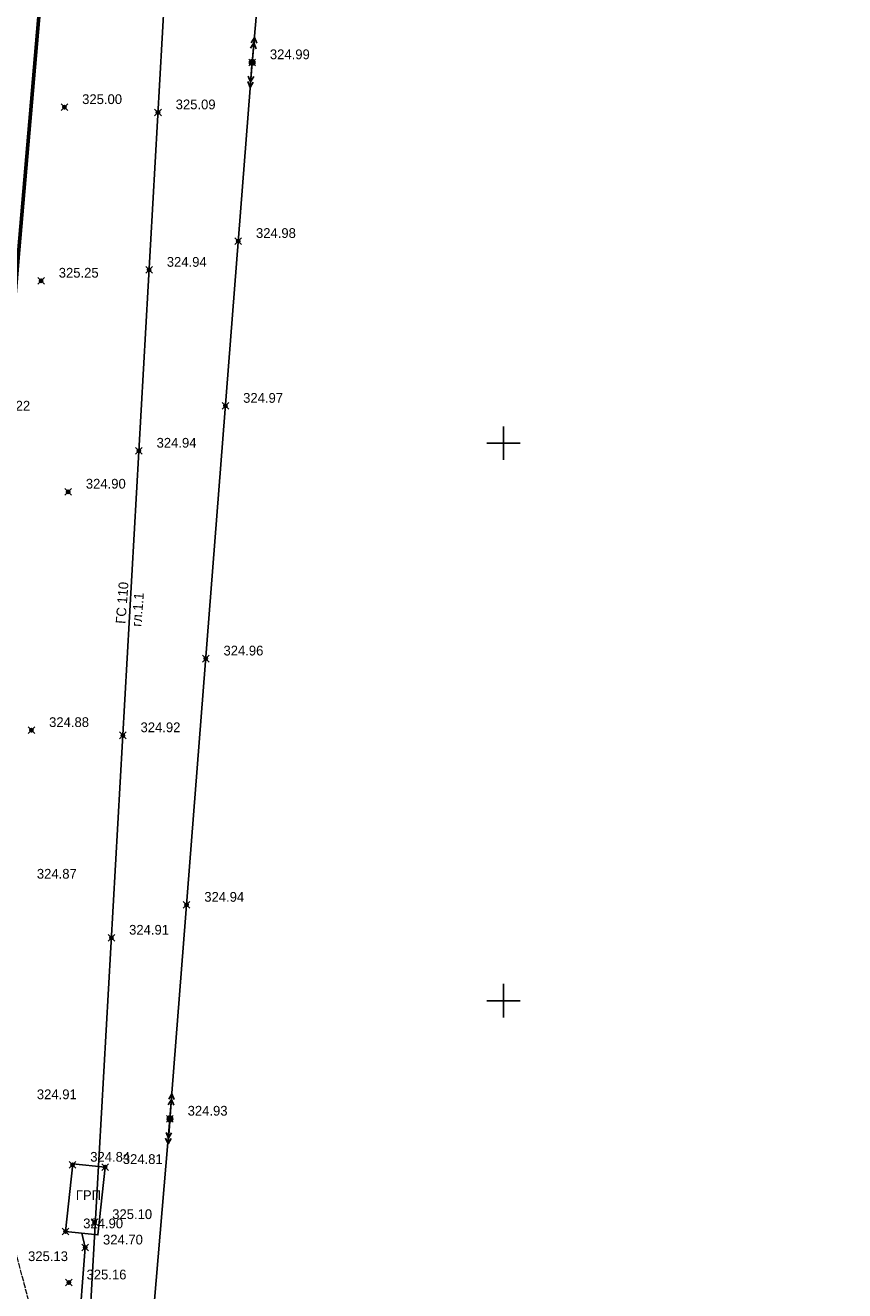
# Model space of a CAD drawing. Header units: metres. Extents: x 703769 to 722343, y 4313031 to 4317457.
# Tile 204 of 256: x 708186 to 708259, y 4314202 to 4314316. Entities that reach past the tile are written whole.
import ezdxf

# ---------------------------------------------------------------- set-up
doc = ezdxf.new("R2010")
doc.units = ezdxf.units.M
doc.header["$LTSCALE"] = 0.5
doc.header["$PDMODE"] = 35
doc.header["$PDSIZE"] = 0.3
doc.linetypes.add('Commnctn_Electr_VLP_High_Built_m1', pattern=[1, 1, 0])
for name, color, linetype in [('(001) Сетка', 92, 'Continuous'), ('(004) Точки рельефа', 7, 'Continuous'), ('(013) Газ', 30, 'ИК_Газопровод -------г--------'), ('(022) Возд. Линии', 7, 'Continuous')]:
    doc.layers.add(name, color=color, linetype=linetype)
doc.layers.add('COMMN_OBJCT_ELCTR_L', color=7, linetype='Continuous', true_color=0x000000)
doc.styles.add('D-431', font='txt')
doc.styles.get("Standard").update_dxf_attribs({"font": 'times.ttf'})
doc.linetypes.add('GAZ_VOZDUSH', pattern='A,1,-2,["~",Standard,S=3,R=0,X=-1.5,Y=-1.5],-1,10', length=14)
doc.linetypes.add('ИК_Газопровод -------г--------', pattern='A,9,-0.6,["Г",Standard,S=1.2,R=0,X=0,Y=-0.6],-1.2', length=10.8)

# ---------------------------------------------------------------- blocks, each defined once
blk = doc.blocks.new('strela1')
at = {"layer": '(022) Возд. Линии'}
for p, q in [((-2, 0), (-1.5, 0.25)), ((0, 0), (-2, 0)), ((-2, 0), (-1.5, -0.25)), ((-1.5, 0), (-1, 0.25)), ((-1.5, 0), (-1, -0.25))]:
    blk.add_line(p, q, dxfattribs=at)
blk = doc.blocks.new('strela2')
at = {"layer": '(022) Возд. Линии'}
for p, q in [((0, 0), (2, 0)), ((1.5, 0), (1, 0.25)), ((1.5, 0), (1, -0.25)), ((2, 0), (1.5, 0.25)), ((2, 0), (1.5, -0.25))]:
    blk.add_line(p, q, dxfattribs=at)
blk = doc.blocks.new('STOLB')
at = {"layer": '(022) Возд. Линии'}
blk.add_circle((0, 0), 0.25, dxfattribs=at)
blk = doc.blocks.new('Setka')
at = {"layer": '(001) Сетка'}
for p, q in [((0, 1.5), (0, -1.5)), ((-1.5, 0), (1.5, 0))]:
    blk.add_line(p, q, dxfattribs=at)

msp = doc.modelspace()

# ---------------------------------------------------------------- linework, layer by layer
at = {"layer": '(013) Газ', "linetype": 'GAZ_VOZDUSH', "flags": 128}
for points, elevation in [([(708165.166, 4315455.034), (708237.064, 4315447.856), (708237.796, 4315439.435), (708237.948, 4315425.87), (708271.633, 4315423.02), (708271.633, 4315423.02), (708293.165, 4315421.558), (708284.482, 4315255.16), (708278.28, 4315165.641), (708278.086, 4315159.227), (708267.101, 4315087.682), (708203.286, 4314411.276), (708188.652, 4314151.902), (708188.652, 4314118.902)], 324.816), ([(708191.339, 4314198.665), (708190.317, 4314198.125), (708190.946, 4314206.31), (708190.626, 4314207.608)], 324.792)]:
    msp.add_lwpolyline(points, dxfattribs=dict(at, elevation=elevation))
at = {"layer": '(013) Газ', "color": 0, "linetype": 'ByBlock', "elevation": 324.608}
msp.add_lwpolyline([(708189.171, 4314207.762), (708189.814, 4314213.839), (708192.725, 4314213.531), (708192.082, 4314207.454)], close=True, dxfattribs=at)
at = {"layer": '(022) Возд. Линии', "elevation": 325.602, "flags": 128}
msp.add_lwpolyline([(708193.113, 4314949.215), (708231.85, 4314945.639), (708252.432, 4314962.525), (708256.599, 4314927.904), (708250.049, 4314850.368), (708243.396, 4314768.028), (708236.639, 4314687.685), (708229.091, 4314592.015), (708221.041, 4314493.71), (708213.333, 4314396.611), (708205.917, 4314312.611), (708198.539, 4314217.865), (708194.357, 4314168.719), (708189.106, 4314107.015)], dxfattribs=at)
at = {"color": 7, "lineweight": 60, "flags": 128}
msp.add_lwpolyline([(708240.115, 4314986.119), (708237.465, 4314926.667), (708235.809, 4314899.895), (708234.498, 4314869.618), (708230.06, 4314781.67), (708228.958, 4314757.378), (708223.359, 4314737.037), (708204.558, 4314523.813), (708196.059, 4314424.814), (708184.899, 4314294.752), (708174.557, 4314166.154), (708168.436, 4314154.821), (708168.436, 4314154.821), (708086.138, 4314125.895), (708037.269, 4314109.069), (708002.488, 4314098.284), (708002.488, 4314098.284), (707913.651, 4314069.236), (707865.757, 4314055.085), (707817.896, 4314040.633), (707721.771, 4314013.098), (707673.615, 4313999.646), (707633.375, 4313988.405), (707625.006, 4314019.638)], dxfattribs=at)
at = {"color": 0, "linetype": 'ByBlock', "lineweight": -2, "transparency": 16777216}
for p in [(708205.917, 4314312.611, 324.994), (708189.078, 4314308.591, 324.998), (708197.466, 4314308.118, 325.086), (708204.669, 4314296.582, 324.983), (708196.669, 4314293.994, 324.944), (708186.978, 4314293.024, 325.252), (708203.517, 4314281.797, 324.973), (708195.754, 4314277.772, 324.935), (708189.408, 4314274.1, 324.904), (708201.753, 4314259.133, 324.958), (708186.113, 4314252.718, 324.882), (708194.314, 4314252.256, 324.921), (708200.033, 4314237.047, 324.943), (708193.289, 4314234.095, 324.91), (708198.539, 4314217.865, 324.93), (708189.803, 4314213.734, 324.844), (708192.725, 4314213.531, 324.811), (708191.774, 4314208.592, 325.1), (708189.171, 4314207.762, 324.903), (708190.946, 4314206.31, 324.702), (708189.47, 4314203.173, 325.158)]:
    msp.add_point(p, dxfattribs=at)
at = {"layer": 'COMMN_OBJCT_ELCTR_L', "linetype": 'Commnctn_Electr_VLP_High_Built_m1', "lineweight": 20, "elevation": 326.168, "flags": 128}
msp.add_lwpolyline([(707559.857, 4313969.694), (707591.057, 4313978.499), (707653.95, 4313997.449), (707719.826, 4314017.456), (707783.035, 4314036.883), (707846.224, 4314056.716), (707914.765, 4314078.05), (707979.96, 4314098.279), (708042.477, 4314117.716), (708135.818, 4314146.539), (708166.739, 4314158.079), (708194.357, 4314168.719), (708173.508, 4314249.294)], dxfattribs=at)

# ---------------------------------------------------------------- block references
at = {"layer": '(001) Сетка'}
for p in [(708228.465, 4314278.456), (708228.465, 4314228.456)]:
    msp.add_blockref('Setka', p, dxfattribs=at)
at = {"layer": '(022) Возд. Линии'}
for name, p, rotation in [('strela2', (708205.939, 4314312.86, 324.699), 84.95468239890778), ('strela1', (708205.895, 4314312.36, 324.699), 84.95468239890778), ('strela2', (708198.559, 4314218.114, 324.635), 85.54728548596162), ('strela1', (708198.519, 4314217.614, 324.635), 85.54728548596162)]:
    msp.add_blockref(name, p, dxfattribs=dict(at, rotation=rotation))
for p in [(708205.917, 4314312.611, 324.699), (708198.539, 4314217.865, 324.635)]:
    msp.add_blockref('STOLB', p, dxfattribs=at)

# ---------------------------------------------------------------- texts
at = {"layer": '(004) Точки рельефа', "style": 'D-431'}
for s, p in [('324.99', (708207.503, 4314312.895, 324.994)), ('325.00', (708190.664, 4314308.874, 324.998)), ('325.09', (708199.052, 4314308.402, 325.086)), ('324.98', (708206.255, 4314296.866, 324.983)), ('324.94', (708198.255, 4314294.279, 324.944)), ('325.25', (708188.564, 4314293.305, 325.252)), ('325.22', (708182.422, 4314281.38, 325.221)), ('324.97', (708205.104, 4314282.081, 324.973)), ('324.94', (708197.34, 4314278.056, 324.935)), ('324.90', (708190.994, 4314274.384, 324.904)), ('324.96', (708203.339, 4314259.419, 324.958)), ('324.88', (708187.7, 4314253.002, 324.882)), ('324.92', (708195.9, 4314252.54, 324.921)), ('324.87', (708186.601, 4314239.402, 324.872)), ('324.94', (708201.619, 4314237.332, 324.943)), ('324.91', (708194.875, 4314234.379, 324.91)), ('324.91', (708186.601, 4314219.625, 324.912)), ('324.93', (708200.125, 4314218.149, 324.93)), ('324.84', (708191.389, 4314214.017, 324.844)), ('324.81', (708194.311, 4314213.814, 324.811)), ('325.10', (708193.36, 4314208.874, 325.1)), ('324.90', (708190.757, 4314208.046, 324.903)), ('324.70', (708192.532, 4314206.592, 324.702)), ('325.13', (708185.811, 4314205.105, 325.13)), ('325.16', (708191.056, 4314203.458, 325.158))]:
    msp.add_text(s, height=0.875, dxfattribs=at).set_placement(p)
at = {"layer": '(013) Газ', "color": 0, "linetype": 'Continuous', "style": 'D-431'}
for s, p in [('ГС 110', (708194.541, 4314262.236, -0.295)), ('гл.1.1', (708195.972, 4314261.975, -0.295))]:
    msp.add_text(s, height=0.875, rotation=85.65264, dxfattribs=at).set_placement(p)
at = {"layer": '(013) Газ', "color": 0, "linetype": 'ByBlock', "style": 'D-431'}
msp.add_text('ГРП', height=0.875, dxfattribs=at).set_placement((708190.1, 4314210.574, -0.295))

doc.saveas('drawing.dxf')
